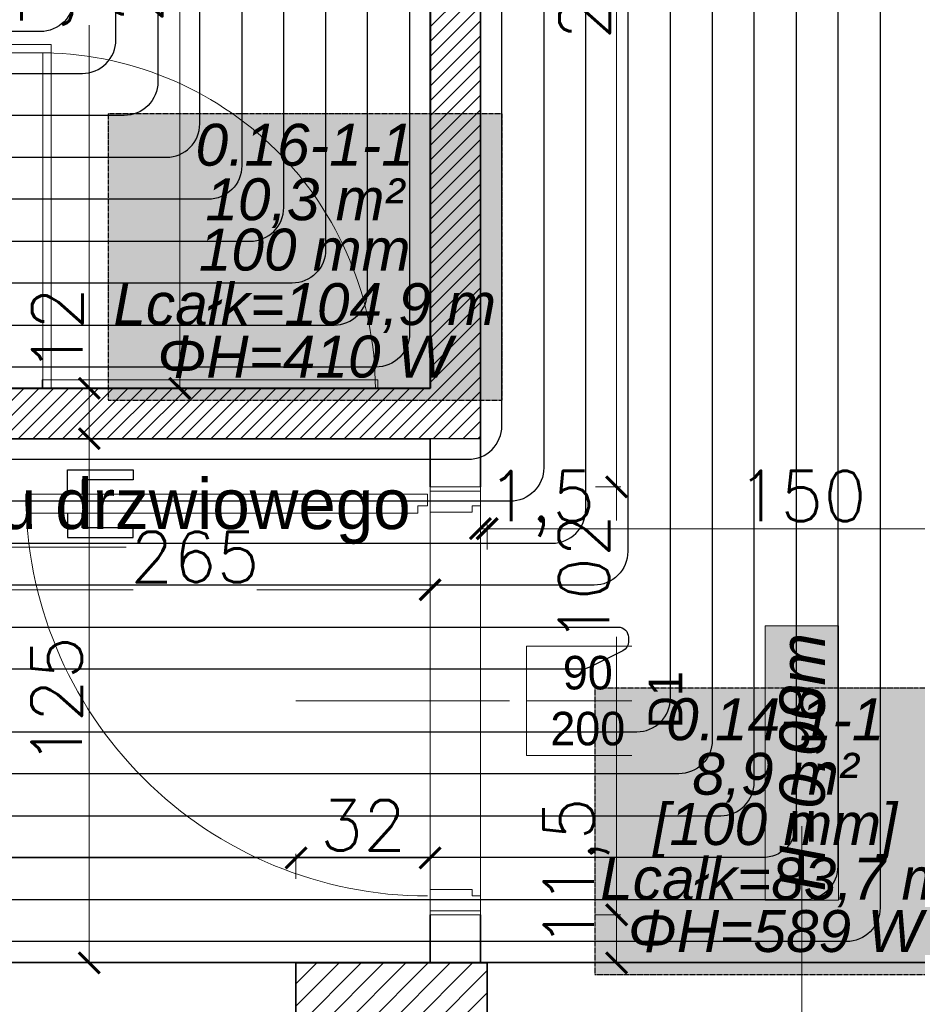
# Model space of a CAD drawing. Header units: millimetres. Extents: x -740 to 33545, y -26688 to 22494.
# Tile 153 of 256: x 10672 to 10886, y 9773 to 10008. Entities that reach past the tile are written whole.
import ezdxf
from ezdxf.enums import TextEntityAlignment as Align
from ezdxf.lldxf.tags import DXFTag

# ---------------------------------------------------------------- set-up
doc = ezdxf.new("R2010")
doc.units = ezdxf.units.MM
doc.header["$MEASUREMENT"] = 0
doc.linetypes.add('HIDDENX2', pattern=[0.1905, 0.127, -0.0635])
doc.layers.get('Defpoints').update_dxf_attribs({"color": 252})
for name, color, linetype, lineweight in [('A_istniejące ściany', 252, 'Continuous', 35), ('A_l.przerywana', 252, 'ICAD_ISO03W100', 9), ('A_opisy', 252, 'Continuous', 15), ('A_projektowane sciany', 252, 'Continuous', 35), ('A_ściany projektowane', 252, 'Continuous', 35), ('l.przerywana', 252, 'ICAD_ISO03W100', 5), ('l.widokowa', 252, 'Continuous', 15), ('l.wypełnien', 252, 'Continuous', 5), ('Nowe_820-G Rysunki Obrazki_Nr_pióra__1', 252, 'Continuous', 13), ('wymiarowanie', 252, 'Continuous', 9)]:
    doc.layers.add(name, color=color, linetype=linetype, lineweight=lineweight)
for name, color, linetype, lineweight, true_color in [('IS_Heating_cooling floor', 7, 'HIDDENX2', 25, 0x008000), ('IS_Strefa podłóg', 7, 'Continuous', 25, 0x008000), ('IS_Wężownica OChP', 7, 'Continuous', 25, 0x800080)]:
    doc.layers.add(name, color=color, linetype=linetype, lineweight=lineweight, true_color=true_color)
doc.layers.add('stolarka', color=252, linetype='Continuous')
doc.layers.add('tabelki opis', color=252, linetype='Continuous')
doc.styles.add('Arial__I__', font='ariali.ttf')
doc.styles.add('ARIALL', font='GOTHIC.TTF', dxfattribs={"height": 40})
doc.styles.add('ROMANS', font='romans')
doc.styles.add('styl2', font='simplex.shx')
tags = doc.linetypes.add('ICAD_ISO03W100', pattern=[30, 12, -18]).pattern_tags.tags
tags[6:7] = [DXFTag(74, 4), DXFTag(75, 0), DXFTag(340, '0'), DXFTag(46, 1.0), DXFTag(50, 0.0), DXFTag(44, 0.0), DXFTag(45, 0.0)]
tags[4:5] = [DXFTag(74, 4), DXFTag(75, 0), DXFTag(340, '0'), DXFTag(46, 1.0), DXFTag(50, 0.0), DXFTag(44, 0.0), DXFTag(45, 0.0)]
doc.dimstyles.new('Skala 1-50', dxfattribs={"dimtxt": 12, "dimasz": 5, "dimexe": 1, "dimexo": 1, "dimgap": 1.5, "dimtad": 1, "dimdec": 1, "dimrnd": 0.5, "dimtxsty": 'styl2', "dimblk": 'ARCHTICK', "dimcen": 5, "dimadec": 0, "dimazin": 0, "dimtfac": 1, "dimtdec": 1, "dimtmove": 1, "dimatfit": 3, "dimldrblk": 'ARCHTICK', "dimfxl": 0, "dimlwd": -1, "dimlwe": -1, "dimarcsym": 0})

# ---------------------------------------------------------------- blocks, each defined once
blk = doc.blocks.new('_ArchTick')
at = {"color": 0, "linetype": 'ByBlock', "const_width": 0.15}
blk.add_lwpolyline([(-0.5, -0.5), (0.5, 0.5)], dxfattribs=at)
blk = doc.blocks.new('*D2214')
at = {"layer": 'Defpoints', "color": 0}
for p in [(10693.63, 10252.34), (10688.43, 9919.76), (10711.03, 9919.76)]:
    blk.add_point(p, dxfattribs=at)
at = {"layer": 'wymiarowanie', "color": 0}
for p, q in [((10692.63, 10252.34), (10687.43, 10252.34)), ((10688.43, 10252.34), (10688.43, 10049.67)), ((10688.43, 9919.76), (10688.43, 10006.38)), ((10693.43, 9919.76), (10687.43, 9919.76))]:
    blk.add_line(p, q, dxfattribs=at)
at = {"layer": 'wymiarowanie', "color": 0, "xscale": 5, "yscale": 5, "zscale": 5}
for p, rotation in [((10688.43, 10252.34), 90), ((10688.43, 9919.76), 270)]:
    blk.add_blockref('_ArchTick', p, dxfattribs=dict(at, rotation=rotation))
at = {"layer": 'wymiarowanie', "color": 0, "insert": (10680.08, 10028.03), "char_height": 12, "attachment_point": 5, "rotation": 90, "style": 'styl2'}
blk.add_mtext('332,5', dxfattribs=at)
blk = doc.blocks.new('*D2215')
at = {"layer": 'Defpoints', "color": 0}
for p in [(10709.27, 9919.76), (10688.43, 9907.76), (10699.42, 9907.76)]:
    blk.add_point(p, dxfattribs=at)
at = {"layer": 'wymiarowanie', "color": 0}
for p, q in [((10693.43, 9919.76), (10687.43, 9919.76)), ((10688.43, 9919.76), (10688.43, 9907.76)), ((10693.43, 9907.76), (10687.43, 9907.76))]:
    blk.add_line(p, q, dxfattribs=at)
at = {"layer": 'wymiarowanie', "color": 0, "xscale": 5, "yscale": 5, "zscale": 5}
for p, rotation in [((10688.43, 9919.76), 90), ((10688.43, 9907.76), 270)]:
    blk.add_blockref('_ArchTick', p, dxfattribs=dict(at, rotation=rotation))
at = {"layer": 'wymiarowanie', "color": 0, "insert": (10680.78, 9933.67), "char_height": 12, "attachment_point": 5, "rotation": 90, "style": 'styl2'}
blk.add_mtext('12', dxfattribs=at)
blk = doc.blocks.new('*D2216')
at = {"layer": 'Defpoints', "color": 0}
for p in [(10699.42, 9907.76), (10688.43, 9782.76), (10703.32, 9782.76)]:
    blk.add_point(p, dxfattribs=at)
at = {"layer": 'wymiarowanie', "color": 0}
for p, q in [((10693.43, 9907.76), (10687.43, 9907.76)), ((10688.43, 9907.76), (10688.43, 9782.76)), ((10693.43, 9782.76), (10687.43, 9782.76))]:
    blk.add_line(p, q, dxfattribs=at)
at = {"layer": 'wymiarowanie', "color": 0, "xscale": 5, "yscale": 5, "zscale": 5}
for p, rotation in [((10688.43, 9907.76), 90), ((10688.43, 9782.76), 270)]:
    blk.add_blockref('_ArchTick', p, dxfattribs=dict(at, rotation=rotation))
at = {"layer": 'wymiarowanie', "color": 0, "insert": (10680.63, 9845.26), "char_height": 12, "attachment_point": 5, "rotation": 90, "style": 'styl2'}
blk.add_mtext('125', dxfattribs=at)
blk = doc.blocks.new('*D2480')
at = {"layer": 'Defpoints', "color": 0}
for p in [(10504.8, 9907.76), (10769.66, 9907.76), (10769.66, 9871.75)]:
    blk.add_point(p, dxfattribs=at)
at = {"layer": 'wymiarowanie', "color": 0}
for p, q in [((10504.8, 9876.75), (10504.8, 9870.75)), ((10769.66, 9876.75), (10769.66, 9870.75)), ((10504.8, 9871.75), (10698.86, 9871.75)), ((10769.66, 9871.75), (10728.38, 9871.75))]:
    blk.add_line(p, q, dxfattribs=at)
at = {"layer": 'wymiarowanie', "color": 0, "xscale": 5, "yscale": 5, "zscale": 5, "rotation": 180}
blk.add_blockref('_ArchTick', (10504.8, 9871.75), dxfattribs=at)
at = {"layer": 'wymiarowanie', "color": 0, "xscale": 5, "yscale": 5, "zscale": 5}
blk.add_blockref('_ArchTick', (10769.66, 9871.75), dxfattribs=at)
at = {"layer": 'wymiarowanie', "color": 0, "insert": (10713.62, 9879.55), "char_height": 12, "attachment_point": 5, "style": 'styl2'}
blk.add_mtext('265', dxfattribs=at)
blk = doc.blocks.new('*D2659')
at = {"layer": 'Defpoints', "color": 0}
for p in [(10737.7, 9807.81), (10587.7, 9782.76), (10737.7, 9782.76)]:
    blk.add_point(p, dxfattribs=at)
at = {"layer": 'wymiarowanie', "color": 0}
for p, q in [((10587.7, 9802.81), (10587.7, 9808.81)), ((10737.7, 9802.81), (10737.7, 9808.81)), ((10587.7, 9807.81), (10623.32, 9807.81)), ((10737.7, 9807.81), (10651.16, 9807.81))]:
    blk.add_line(p, q, dxfattribs=at)
at = {"layer": 'wymiarowanie', "color": 0, "xscale": 5, "yscale": 5, "zscale": 5, "rotation": 180}
blk.add_blockref('_ArchTick', (10587.7, 9807.81), dxfattribs=at)
at = {"layer": 'wymiarowanie', "color": 0, "xscale": 5, "yscale": 5, "zscale": 5}
blk.add_blockref('_ArchTick', (10737.7, 9807.81), dxfattribs=at)
at = {"layer": 'wymiarowanie', "color": 0, "insert": (10637.24, 9815.61), "char_height": 12, "attachment_point": 5, "style": 'styl2'}
blk.add_mtext('150', dxfattribs=at)
blk = doc.blocks.new('*D2660')
at = {"layer": 'Defpoints', "color": 0}
for p in [(10769.66, 9807.81), (10737.7, 9782.76), (10769.66, 9782.76)]:
    blk.add_point(p, dxfattribs=at)
at = {"layer": 'wymiarowanie', "color": 0}
for p, q in [((10737.7, 9802.81), (10737.7, 9808.81)), ((10769.66, 9802.81), (10769.66, 9808.81)), ((10737.7, 9807.81), (10769.66, 9807.81))]:
    blk.add_line(p, q, dxfattribs=at)
at = {"layer": 'wymiarowanie', "color": 0, "xscale": 5, "yscale": 5, "zscale": 5, "rotation": 180}
blk.add_blockref('_ArchTick', (10737.7, 9807.81), dxfattribs=at)
at = {"layer": 'wymiarowanie', "color": 0, "xscale": 5, "yscale": 5, "zscale": 5}
blk.add_blockref('_ArchTick', (10769.66, 9807.81), dxfattribs=at)
at = {"layer": 'wymiarowanie', "color": 0, "insert": (10753.68, 9815.61), "char_height": 12, "attachment_point": 5, "style": 'styl2'}
blk.add_mtext('32', dxfattribs=at)
blk = doc.blocks.new('*D2772')
at = {"layer": 'Defpoints', "color": 0}
for p in [(10769.66, 10140.34), (10710.01, 9919.76), (10769.66, 9919.76)]:
    blk.add_point(p, dxfattribs=at)
at = {"layer": 'wymiarowanie', "color": 0}
for p, q in [((10715.01, 10140.34), (10709.01, 10140.34)), ((10710.01, 10140.34), (10710.01, 9919.76)), ((10715.01, 9919.76), (10709.01, 9919.76))]:
    blk.add_line(p, q, dxfattribs=at)
at = {"layer": 'wymiarowanie', "color": 0, "xscale": 5, "yscale": 5, "zscale": 5}
for p, rotation in [((10710.01, 10140.34), 90), ((10710.01, 9919.76), 270)]:
    blk.add_blockref('_ArchTick', p, dxfattribs=dict(at, rotation=rotation))
at = {"layer": 'wymiarowanie', "color": 0, "insert": (10701.66, 10030.05), "char_height": 12, "attachment_point": 5, "rotation": 90, "style": 'styl2'}
blk.add_mtext('220,5', dxfattribs=at)
blk = doc.blocks.new('*D2773')
at = {"layer": 'Defpoints', "color": 0}
for p in [(10756.11, 9794.26), (10814.13, 9794.26), (10756.11, 9782.76)]:
    blk.add_point(p, dxfattribs=at)
at = {"layer": 'wymiarowanie', "color": 0}
for p, q in [((10809.13, 9794.26), (10815.13, 9794.26)), ((10814.13, 9782.76), (10814.13, 9794.26)), ((10809.13, 9782.76), (10815.13, 9782.76))]:
    blk.add_line(p, q, dxfattribs=at)
at = {"layer": 'wymiarowanie', "color": 0, "xscale": 5, "yscale": 5, "zscale": 5}
for p, rotation in [((10814.13, 9794.26), 90), ((10814.13, 9782.76), 270)]:
    blk.add_blockref('_ArchTick', p, dxfattribs=dict(at, rotation=rotation))
at = {"layer": 'wymiarowanie', "color": 0, "insert": (10804.54, 9804.28), "char_height": 12, "attachment_point": 5, "rotation": 90, "style": 'styl2'}
blk.add_mtext('11,5', dxfattribs=at)
blk = doc.blocks.new('*D2774')
at = {"layer": 'Defpoints', "color": 0}
for p in [(10756.11, 9896.26), (10814.13, 9896.26), (10756.11, 9794.26)]:
    blk.add_point(p, dxfattribs=at)
at = {"layer": 'wymiarowanie', "color": 0}
for p, q in [((10809.13, 9896.26), (10815.13, 9896.26)), ((10814.13, 9896.26), (10814.13, 9888.26)), ((10814.13, 9794.26), (10814.13, 9860.5)), ((10809.13, 9794.26), (10815.13, 9794.26))]:
    blk.add_line(p, q, dxfattribs=at)
at = {"layer": 'wymiarowanie', "color": 0, "xscale": 5, "yscale": 5, "zscale": 5}
for p, rotation in [((10814.13, 9896.26), 90), ((10814.13, 9794.26), 270)]:
    blk.add_blockref('_ArchTick', p, dxfattribs=dict(at, rotation=rotation))
at = {"layer": 'wymiarowanie', "color": 0, "insert": (10806.33, 9874.38), "char_height": 12, "attachment_point": 5, "rotation": 90, "style": 'styl2'}
blk.add_mtext('102', dxfattribs=at)
blk = doc.blocks.new('*D2775')
at = {"layer": 'Defpoints', "color": 0}
for p in [(10756.11, 10140.34), (10814.13, 10140.34), (10756.11, 9896.26)]:
    blk.add_point(p, dxfattribs=at)
at = {"layer": 'wymiarowanie', "color": 0}
for p, q in [((10809.13, 10140.34), (10815.13, 10140.34)), ((10814.13, 9896.26), (10814.13, 10140.34)), ((10809.13, 9896.26), (10815.13, 9896.26))]:
    blk.add_line(p, q, dxfattribs=at)
at = {"layer": 'wymiarowanie', "color": 0, "xscale": 5, "yscale": 5, "zscale": 5}
for p, rotation in [((10814.13, 10140.34), 90), ((10814.13, 9896.26), 270)]:
    blk.add_blockref('_ArchTick', p, dxfattribs=dict(at, rotation=rotation))
at = {"layer": 'wymiarowanie', "color": 0, "insert": (10806.48, 10018.3), "char_height": 12, "attachment_point": 5, "rotation": 90, "style": 'styl2'}
blk.add_mtext('244', dxfattribs=at)
blk = doc.blocks.new('*D2778')
at = {"layer": 'Defpoints', "color": 0}
for p in [(10783.28, 9886.31), (10781.66, 9782.76), (10783.28, 9782.76)]:
    blk.add_point(p, dxfattribs=at)
at = {"layer": 'wymiarowanie', "color": 0}
for p, q in [((10781.66, 9881.31), (10781.66, 9887.31)), ((10781.66, 9886.31), (10783.28, 9886.31)), ((10783.28, 9881.31), (10783.28, 9887.31))]:
    blk.add_line(p, q, dxfattribs=at)
at = {"layer": 'wymiarowanie', "color": 0, "xscale": 5, "yscale": 5, "zscale": 5}
blk.add_blockref('_ArchTick', (10781.66, 9886.31), dxfattribs=at)
at = {"layer": 'wymiarowanie', "color": 0, "xscale": 5, "yscale": 5, "zscale": 5, "rotation": 180}
blk.add_blockref('_ArchTick', (10783.28, 9886.31), dxfattribs=at)
at = {"layer": 'wymiarowanie', "color": 0, "insert": (10796.17, 9892.24), "char_height": 12, "attachment_point": 5, "style": 'styl2'}
blk.add_mtext('1,5', dxfattribs=at)
blk = doc.blocks.new('*D2779')
at = {"layer": 'Defpoints', "color": 0}
for p in [(10933.28, 9886.31), (10783.28, 9782.76), (10933.28, 9782.76)]:
    blk.add_point(p, dxfattribs=at)
at = {"layer": 'wymiarowanie', "color": 0}
for p, q in [((10783.28, 9881.31), (10783.28, 9887.31)), ((10783.28, 9886.31), (10933.28, 9886.31)), ((10933.28, 9881.31), (10933.28, 9887.31))]:
    blk.add_line(p, q, dxfattribs=at)
at = {"layer": 'wymiarowanie', "color": 0, "xscale": 5, "yscale": 5, "zscale": 5, "rotation": 180}
blk.add_blockref('_ArchTick', (10783.28, 9886.31), dxfattribs=at)
at = {"layer": 'wymiarowanie', "color": 0, "xscale": 5, "yscale": 5, "zscale": 5}
blk.add_blockref('_ArchTick', (10933.28, 9886.31), dxfattribs=at)
at = {"layer": 'wymiarowanie', "color": 0, "insert": (10858.28, 9894.11), "char_height": 12, "attachment_point": 5, "style": 'styl2'}
blk.add_mtext('150', dxfattribs=at)

msp = doc.modelspace()

# ---------------------------------------------------------------- hatches: boundary and pattern name
at = {"layer": 'A_opisy', "ltscale": 0.3}
msp.add_hatch(color=256, dxfattribs=at).paths.add_polyline_path([(10849.52, 9797.7), (10849.52, 9863.16), (10867.05, 9863.16), (10867.05, 9797.7)])
msp.add_hatch(color=256, dxfattribs=at).paths.add_polyline_path([(10849.52, 9797.7), (10849.52, 9863.16), (10867.05, 9863.16), (10867.05, 9797.7)])
msp.add_hatch(color=256, dxfattribs=at).paths.add_polyline_path([(10849.52, 9797.7), (10849.52, 9863.16), (10867.05, 9863.16), (10867.05, 9797.7)])
msp.add_hatch(color=256, dxfattribs=at).paths.add_polyline_path([(10849.52, 9797.7), (10849.52, 9863.16), (10867.05, 9863.16), (10867.05, 9797.7)])
at = {"layer": 'IS_Heating_cooling floor', "lineweight": 50, "true_color": 0xffffff, "transparency": 33554687}
msp.add_hatch(color=7, dxfattribs=at).paths.add_polyline_path([(10692.95, 9916.96), (10786.86, 9916.96), (10786.86, 9985.26), (10692.95, 9985.26)])
at = {"layer": 'l.wypełnien'}
h = msp.add_hatch(dxfattribs=at)
h.set_pattern_fill('ANSI31', color=256, scale=30, style=0)
h.paths.add_polyline_path([(10913.66, 10402.52), (10997.39, 10402.52), (11117.42, 10402.52), (11176.61, 10402.52), (11176.61, 10401.46), (11164.43, 10401.46), (11164.43, 10399.14), (11180.1, 10399.14), (11180.1, 10402.52), (11291.35, 10402.52), (11291.35, 10359.34), (11212.91, 10359.34), (11212.91, 10281.34), (11174.51, 10281.34), (11174.51, 10359.34), (11117.42, 10359.34), (10913.66, 10359.34)])
h.paths.add_polyline_path([(11186.51, 10326.34), (11186.51, 10347.34), (11200.91, 10347.34), (11200.91, 10326.34)], flags=16)
h.paths.add_polyline_path([(11186.51, 10326.34), (11186.51, 10347.34), (11200.91, 10347.34), (11200.91, 10326.34)], flags=0)
h.paths.add_polyline_path([(11186.51, 10293.34), (11186.51, 10314.34), (11200.91, 10314.34), (11200.91, 10293.34)], flags=16)
h.paths.add_polyline_path([(11186.51, 10293.34), (11186.51, 10314.34), (11200.91, 10314.34), (11200.91, 10293.34)], flags=0)
h.paths.add_polyline_path([(11234.13, 9739.58), (11234.13, 9782.76), (11199.91, 9782.76), (11199.91, 9812.76), (11174.51, 9812.76), (11174.51, 9782.76), (11128.02, 9782.76), (11128.02, 9739.58)])
h.paths.add_polyline_path([(10477.77, 9782.76), (10504.8, 9782.76), (10504.8, 9762.76), (10529.35, 9762.99), (10529.35, 9782.76), (10587.7, 9782.76), (10587.7, 9739.58), (10477.77, 9739.58)])
h.paths.add_polyline_path([(10783.28, 9739.58), (10783.28, 9782.76), (10737.7, 9782.76), (10737.7, 9739.58)])
h.paths.add_polyline_path([(10978.02, 9739.58), (10978.02, 9782.76), (10933.28, 9782.76), (10933.28, 9739.58)])
h.paths.add_polyline_path([(10769.66, 10359.34), (10771.66, 10359.34), (10771.66, 10402.52), (10736.26, 10402.52), (10736.26, 10359.34)])
h.paths.add_polyline_path([(10457.77, 9739.58), (10457.77, 9782.76), (10477.77, 9782.76), (10477.77, 9739.58), (10470.93, 9739.58)])
h.paths.add_polyline_path([(10771.66, 10359.34), (10771.66, 10402.52), (10791.66, 10402.52), (10791.66, 10359.34)])
h.paths.add_polyline_path([(10913.66, 10359.34), (10913.66, 10402.52), (10893.66, 10402.52), (10893.66, 10359.34)])
h.paths.add_polyline_path([(10504.8, 9762.76), (10504.8, 9782.76), (10529.35, 9782.76), (10529.35, 9762.99)])
h = msp.add_hatch(dxfattribs=at)
h.set_pattern_fill('ANSI31', color=256, scale=20, style=0)
h.paths.add_polyline_path([(10529.35, 9907.76), (10529.35, 9919.76), (10649.35, 9919.76), (10729.35, 9919.76), (10769.66, 9919.76), (10769.66, 10140.34), (10781.66, 10140.34), (10781.66, 9907.76)])
h.paths.add_polyline_path([(10719.66, 10264.34), (10719.66, 10252.34), (10769.66, 10252.34), (10769.66, 10242.34), (10781.66, 10242.34), (10781.66, 10359.34), (10769.66, 10359.34), (10769.66, 10264.34)])

# ---------------------------------------------------------------- linework, layer by layer
at = {"layer": 'A_istniejące ściany'}
for points in [[(10783.28, 9782.76), (10737.7, 9782.76)], [(10737.7, 9782.76), (10737.7, 9739.58)], [(10783.28, 9739.58), (10783.28, 9782.76)]]:
    msp.add_lwpolyline(points, dxfattribs=at)
at = {"layer": 'A_l.przerywana', "ltscale": 0.3}
msp.add_lwpolyline([(10769.66, 9794.26), (10781.66, 9794.26), (10781.66, 9896.26), (10769.66, 9896.26)], close=True, dxfattribs=at)
at = {"layer": 'A_opisy'}
for p, q in [((10737.66, 9845.26), (10792.66, 9845.26)), ((10858.28, 9681.91), (10858.28, 9815.38))]:
    msp.add_line(p, q, dxfattribs=at)
at = {"layer": 'A_opisy', "ltscale": 0.3}
msp.add_lwpolyline([(10849.52, 9797.7), (10849.52, 9863.16), (10867.05, 9863.16), (10867.05, 9797.7)], close=True, dxfattribs=at)
msp.add_lwpolyline([(10849.52, 9797.7), (10849.52, 9863.16), (10867.05, 9863.16), (10867.05, 9797.7)], close=True, dxfattribs=at)
msp.add_lwpolyline([(10849.52, 9797.7), (10849.52, 9863.16), (10867.05, 9863.16), (10867.05, 9797.7)], close=True, dxfattribs=at)
msp.add_lwpolyline([(10849.52, 9797.7), (10849.52, 9863.16), (10867.05, 9863.16), (10867.05, 9797.7)], close=True, dxfattribs=at)
at = {"layer": 'A_projektowane sciany'}
for p, q in [((10769.66, 9919.76), (10769.66, 10140.34)), ((10781.66, 9896.26), (10781.66, 10140.34)), ((10769.66, 9919.76), (10769.66, 10074.34)), ((10769.66, 9896.26), (10769.66, 9907.76)), ((10769.66, 9896.26), (10769.66, 9907.76)), ((10769.66, 9782.76), (10769.66, 9794.26)), ((10769.66, 9782.76), (10769.66, 9794.26)), ((10781.66, 9782.76), (10781.66, 9794.26))]:
    msp.add_line(p, q, dxfattribs=at)
at = {"layer": 'A_ściany projektowane'}
for points in [[(10529.35, 9919.76), (10769.66, 9919.76)], [(10504.8, 9907.76), (10769.66, 9907.76)]]:
    msp.add_lwpolyline(points, dxfattribs=at)
at = {"layer": 'IS_Heating_cooling floor'}
msp.add_lwpolyline([(10692.95, 9916.96), (10786.86, 9916.96), (10786.86, 9985.26), (10692.95, 9985.26)], close=True, dxfattribs=at)
at = {"layer": 'IS_Strefa podłóg', "extrusion": (0, 4.14496e-60, -1)}
msp.add_lwpolyline([(-10769.77, 9919.85), (-10529.44, 9919.85), (-10529.44, 10252.85), (-10635.44, 10252.85), (-10635.44, 10264.35), (-10529.44, 10264.35), (-10529.44, 10281.35), (-10542.44, 10281.35), (-10542.44, 10359.35), (-10769.77, 10359.35), (-10769.77, 10264.35), (-10719.77, 10264.35), (-10719.77, 10252.35), (-10769.77, 10252.35)], close=True, dxfattribs=at)
at = {"layer": 'IS_Wężownica OChP', "color": 12, "true_color": 0xc80000, "transparency": 33554687}
for points in [[(10764.77, 10185.12), (10764.77, 9932.85, -0.414214), (10756.77, 9924.85), (10542.44, 9924.85, -0.414216), (10534.44, 9932.85), (10534.44, 10239.85, -0.414211)], [(10544.44, 10229.85), (10544.44, 9942.85, 0.414216), (10552.44, 9934.85), (10746.77, 9934.85, 0.414214), (10754.77, 9942.85), (10754.77, 10192.67, -0.414214)], [(10744.77, 10198.35), (10744.77, 9952.85, -0.414214), (10736.77, 9944.85), (10562.44, 9944.85, -0.414216), (10554.44, 9952.85), (10554.44, 10219.85, -0.414211)], [(10724.77, 10219.35), (10724.77, 9972.85, -0.414213), (10716.77, 9964.85), (10582.44, 9964.85, -0.414217), (10574.44, 9972.85), (10574.44, 10199.81, -0.415674)], [(10564.44, 10209.85), (10564.44, 9962.85, 0.414216), (10572.44, 9954.85), (10726.77, 9954.85, 0.414214), (10734.77, 9962.85), (10734.77, 10208.35, -0.414214)], [(10584.44, 10189.85), (10584.44, 9982.85, 0.414217), (10592.44, 9974.85), (10706.77, 9974.85, 0.414213), (10714.77, 9982.85), (10714.77, 10209.35, 0.414214)], [(10704.77, 10199.35), (10704.77, 9992.85, -0.414214), (10696.77, 9984.85), (10602.44, 9984.85, -0.414217), (10594.44, 9992.85), (10594.44, 10179.78, -0.416645)], [(10604.44, 10169.85), (10604.44, 10002.85, 0.414216), (10612.44, 9994.85), (10686.77, 9994.85, 0.414214), (10694.77, 10002.85), (10694.77, 10189.48, 0.409331)], [(10684.77, 10012.85, -0.414214), (10676.77, 10004.85), (10622.44, 10004.85, -0.414216), (10614.44, 10012.85)]]:
    msp.add_lwpolyline(points, format="xyb", dxfattribs=at)
at = {"layer": 'l.przerywana', "ltscale": 0.3}
for p, q in [((10679.35, 9919.76), (10679.35, 10001.76)), ((10677.35, 9919.76), (10677.35, 9999.76))]:
    msp.add_line(p, q, dxfattribs=at)
msp.add_lwpolyline([(10677.21, 9919.76), (10677.21, 9921.76), (10757.21, 9921.76), (10757.21, 9919.76)], close=True, dxfattribs=at)
msp.add_arc((10676.62, 9919.76), 80, 0, 90.4267, dxfattribs=at)
at = {"layer": 'l.widokowa'}
for p, q in [((10679.35, 10001.76), (10529.35, 10001.76)), ((10679.35, 9999.76), (10529.35, 9999.76))]:
    msp.add_line(p, q, dxfattribs=at)
at = {"layer": 'Nowe_820-G Rysunki Obrazki_Nr_pióra__1', "linetype": 'Continuous', "lineweight": 13}
for points in [[(10586.08, 9782.76), (10783.28, 9782.76)], [(10737.7, 9782.76), (10934.91, 9782.76)]]:
    msp.add_lwpolyline(points, dxfattribs=at)
at = {"layer": 'stolarka'}
for points in [[(10683.23, 9894.51), (10683.23, 9900.31), (10698.9, 9900.31), (10698.9, 9897.99), (10686.71, 9897.99), (10686.71, 9894.51)], [(10683.23, 9889.99), (10683.23, 9884.19), (10698.9, 9884.19), (10698.9, 9886.51), (10686.71, 9886.51), (10686.71, 9889.99)]]:
    msp.add_lwpolyline(points, dxfattribs=at)
at = {"layer": 'stolarka', "lineweight": 9}
for points in [[(10779.68, 9890.21), (10779.68, 9891.73), (10781.66, 9891.73), (10781.66, 9895.26), (10769.66, 9895.26), (10769.66, 9890.21), (10779.68, 9890.21)], [(10769.08, 9891.73), (10769.08, 9894.51), (10673.32, 9894.51), (10673.33, 9893.01), (10674.48, 9892.83), (10674.48, 9889.99), (10766.78, 9889.99), (10766.78, 9891.73), (10769.08, 9891.73)], [(10779.68, 9800.26), (10779.68, 9798.75), (10781.66, 9798.75), (10781.66, 9795.21), (10769.66, 9795.21), (10769.66, 9800.26), (10779.68, 9800.26)]]:
    msp.add_lwpolyline(points, dxfattribs=at)
at = {"layer": 'stolarka', "linetype": 'ICAD_ISO03W100', "lineweight": 13, "ltscale": 0.3}
msp.add_arc((10769.08, 9894.51), 95.77, 179.9469, 269.9997, dxfattribs=at)
at = {"layer": 'wymiarowanie'}
msp.add_line((10433.57, 9881.87), (10697.23, 9881.87), dxfattribs=at)

# ---------------------------------------------------------------- texts
at = {"layer": 'A_opisy', "ltscale": 0.3, "insert": (10852.97, 9799.82), "char_height": 10.8, "width": 109.7533, "attachment_point": 1, "rotation": 90, "style": 'ARIALL'}
for s in ['{\\fArial|b0|i1|c238|p34;H=0,00m}', '{\\fArial|b0|i1|c238|p34;H=0,98m}']:
    msp.add_mtext(s, dxfattribs=at)
at = {"layer": 'IS_Heating_cooling floor', "style": 'Arial__I__'}
for s, p in [('0.16-1-1', (10739.77, 9969.85)), ('100 mm', (10739.77, 9944.85)), ('[100 mm]', (10851.94, 9807.88))]:
    msp.add_text(s, height=10, dxfattribs=at).set_placement(p, align=Align.BOTTOM_CENTER)
for s, p in [('10,3 m²', (10739.77, 9964.85)), ('Lcałk=104,9 m', (10739.77, 9939.85)), ('Lcałk=83,7 m', (10851.94, 9802.88))]:
    msp.add_text(s, height=10, dxfattribs=at).set_placement(p, align=Align.MIDDLE_CENTER)
for s, p in [('ΦH=410 W', (10739.77, 9932.35)), ('ΦH=589 W', (10851.94, 9795.38))]:
    msp.add_text(s, height=10, dxfattribs=at).set_placement(p, align=Align.TOP_CENTER)
at = {"layer": 'tabelki opis', "insert": (10293.28, 9856.4), "char_height": 10.24, "width": 164.736, "attachment_point": 1}
msp.add_mtext('\\pi42.59584;{\\fCentury Gothic|b0|i1|c238|p34;WIATROŁAP}', dxfattribs=at)
at = {"layer": 'wymiarowanie', "linetype": 'Continuous', "insert": (10765.03, 9898.22), "char_height": 12, "width": 327.6277, "attachment_point": 3, "style": 'ROMANS'}
msp.add_mtext('{\\fCentury Gothic|b0|i0|c238|p0;Poszerzenie istniejącego otworu }{\\fCentury Gothic|b0|i0|c238|p0;drzwiowego }', dxfattribs=at)

# ---------------------------------------------------------------- dimensions: what is measured, and where the dimension line sits
at = {"layer": 'wymiarowanie'}
for base, p1, p2, picture, middle in [((10688.43, 9919.76), (10693.63, 10252.34), (10711.03, 9919.76), '*D2214', (10688.43, 10028.03)), ((10688.43, 9907.76), (10709.27, 9919.76), (10699.42, 9907.76), '*D2215', (10688.43, 9933.67)), ((10814.13, 9794.26), (10756.11, 9782.76), (10756.11, 9794.26), '*D2773', (10812.74, 9804.28))]:
    dim = msp.add_linear_dim(base=base, p1=p1, p2=p2, angle=90, dimstyle='Skala 1-50', dxfattribs=at)
    dim.commit()
    dim.dimension.update_dxf_attribs({"geometry": picture, "text_midpoint": middle, "dimtype": 160})
for base, p1, p2, picture, middle in [((10710.01, 9919.76), (10769.66, 10140.34), (10769.66, 9919.76), '*D2772', (10701.66, 10030.05)), ((10814.13, 10140.34), (10756.11, 9896.26), (10756.11, 10140.34), '*D2775', (10806.48, 10018.3)), ((10688.43, 9782.76), (10699.42, 9907.76), (10703.32, 9782.76), '*D2216', (10680.63, 9845.26))]:
    dim = msp.add_linear_dim(base=base, p1=p1, p2=p2, angle=90, dimstyle='Skala 1-50', dxfattribs=at)
    dim.commit()
    dim.dimension.update_dxf_attribs({"geometry": picture, "text_midpoint": middle})
for base, p1, p2, picture, middle in [((10769.66, 9871.75), (10504.8, 9907.76), (10769.66, 9907.76), '*D2480', (10713.62, 9871.75)), ((10737.7, 9807.81), (10587.7, 9782.76), (10737.7, 9782.76), '*D2659', (10637.24, 9807.81))]:
    dim = msp.add_linear_dim(base=base, p1=p1, p2=p2, dimstyle='Skala 1-50', dxfattribs=at)
    dim.commit()
    dim.dimension.update_dxf_attribs({"geometry": picture, "text_midpoint": middle, "dimtype": 160})
dim = msp.add_linear_dim(base=(10769.66, 9807.81), p1=(10737.7, 9782.76), p2=(10769.66, 9782.76), dimstyle='Skala 1-50', dxfattribs=at)
dim.commit()
dim.dimension.update_dxf_attribs({"geometry": '*D2660', "text_midpoint": (10753.68, 9815.61)})

# ---------------------------------------------------------------- next in the draw order: texts
at = {"layer": 'A_opisy', "ltscale": 0.3, "insert": (10805.66, 9845.26), "char_height": 8, "width": 26, "attachment_point": 5, "bg_fill": 2}
msp.add_mtext('\\pi3.19200;{\\fCentury Gothic|b0|i0|c238|p0;90}\\P{\\fCentury Gothic|b0|i0|c238|p0;200}', dxfattribs=at)

# ---------------------------------------------------------------- next in the draw order: linework, layer by layer
at = {"layer": 'A_opisy', "ltscale": 0.3}
for points in [[(10818.66, 9858.26), (10792.66, 9858.26), (10792.66, 9845.26), (10818.66, 9845.26)], [(10818.66, 9845.26), (10792.66, 9845.26), (10792.66, 9832.26), (10818.66, 9832.26)]]:
    msp.add_lwpolyline(points, close=True, dxfattribs=at)
at = {"layer": 'A_opisy', "lineweight": 30, "ltscale": 0.3}
msp.add_lwpolyline([(10818.66, 9832.26), (10818.66, 9858.26), (10831.66, 9858.26), (10831.66, 9832.26)], close=True, dxfattribs=at)

# ---------------------------------------------------------------- next in the draw order: dimensions: what is measured, and where the dimension line sits
at = {"layer": 'wymiarowanie'}
dim = msp.add_linear_dim(base=(10783.28, 9886.31), p1=(10781.66, 9782.76), p2=(10783.28, 9782.76), dimstyle='Skala 1-50', dxfattribs=at)
dim.commit()
dim.dimension.update_dxf_attribs({"geometry": '*D2778', "text_midpoint": (10796.17, 9884.04), "dimtype": 160})

# ---------------------------------------------------------------- next in the draw order: texts
at = {"layer": 'A_opisy', "ltscale": 0.3, "insert": (10825.78, 9845.52), "char_height": 8, "width": 26, "attachment_point": 5, "rotation": 90, "bg_fill": 2}
msp.add_mtext('{\\fCentury Gothic|b0|i0|c238|p0;D1}', dxfattribs=at)

# ---------------------------------------------------------------- next in the draw order: hatches: boundary and pattern name
at = {"layer": 'IS_Heating_cooling floor', "lineweight": 50, "true_color": 0xffffff, "transparency": 33554687}
msp.add_hatch(color=7, dxfattribs=at).paths.add_polyline_path([(10808.93, 9779.99), (10895.21, 9779.99), (10895.21, 9848.3), (10808.93, 9848.3)])

# ---------------------------------------------------------------- next in the draw order: linework, layer by layer
at = {"layer": 'IS_Heating_cooling floor'}
msp.add_lwpolyline([(10808.93, 9779.99), (10895.21, 9779.99), (10895.21, 9848.3), (10808.93, 9848.3)], close=True, dxfattribs=at)
at = {"layer": 'IS_Strefa podłóg', "extrusion": (0, 0, -1)}
msp.add_lwpolyline([(-11174.64, 9782.88), (-10529.44, 9782.88), (-10529.44, 9907.85), (-10781.77, 9907.85), (-10781.77, 10359.35), (-11174.61, 10359.35), (-11174.61, 10281.35), (-11212.9, 10281.35), (-11212.9, 10359.35), (-11393.95, 10359.35), (-11393.95, 9782.88), (-11199.94, 9782.88), (-11199.94, 9812.85), (-11174.64, 9812.85)], close=True, dxfattribs=at)
at = {"layer": 'IS_Wężownica OChP', "color": 92, "true_color": 0x00c800, "transparency": 33554687}
for points in [[(10796.77, 10158.35), (10796.77, 9900.85, -0.414214), (10788.77, 9892.85), (10552.44, 9892.85, 0.414206), (10544.44, 9884.85), (10544.44, 9805.88, 0.414222), (10552.44, 9797.88), (10858.94, 9797.88, 0.414214), (10866.94, 9805.88), (10866.94, 10330.67, -0.414211)], [(10856.94, 10326.35), (10856.94, 9815.88, -0.414214), (10848.94, 9807.88), (10562.44, 9807.88, -0.414219), (10554.44, 9815.88), (10554.44, 9874.85, -0.414208), (10562.44, 9882.85), (10798.77, 9882.85, 0.414214), (10806.77, 9890.85), (10806.77, 10148.35, -0.414214)], [(10876.94, 10323.12), (10876.94, 9795.88, -0.414214), (10868.94, 9787.88), (10542.44, 9787.88, -0.41422), (10534.44, 9795.88), (10534.44, 9894.85, -0.414207), (10542.44, 9902.85), (10778.77, 9902.85, 0.414214), (10786.77, 9910.85), (10786.77, 10168.35, -0.414214)], [(10816.77, 10141.37), (10816.77, 9880.85, -0.414214), (10808.77, 9872.85), (10572.44, 9872.85, 0.414206), (10564.44, 9864.85), (10564.44, 9825.88, 0.414221), (10572.44, 9817.88), (10838.94, 9817.88, 0.414214), (10846.94, 9825.88), (10846.94, 10316.35, 0.414214)], [(10836.94, 10309.37), (10836.94, 9835.88, -0.414214), (10828.94, 9827.88), (10582.44, 9827.88, -0.414221), (10574.44, 9835.88), (10574.44, 9854.85, -0.414206), (10582.44, 9862.85), (10814.5, 9862.85, -0.414214), (10816.94, 9860.41), (10816.94, 9859.37, -0.283694), (10815.59, 9857.19), (10808.1, 9853.43, -0.116795), (10805.64, 9852.85), (10591.77, 9852.85, 0.414205), (10584.44, 9845.52), (10584.44, 9845.22, 0.414223), (10591.77, 9837.88), (10818.94, 9837.88, 0.414214), (10826.94, 9845.88), (10826.94, 10141.37, 0.414214)]]:
    msp.add_lwpolyline(points, format="xyb", dxfattribs=at)

# ---------------------------------------------------------------- next in the draw order: texts
at = {"layer": 'IS_Heating_cooling floor', "style": 'Arial__I__'}
msp.add_text('0.14-1-1', height=10, dxfattribs=at).set_placement((10851.94, 9832.88), align=Align.BOTTOM_CENTER)
msp.add_text('8,9 m²', height=10, dxfattribs=at).set_placement((10851.94, 9827.88), align=Align.MIDDLE_CENTER)

# ---------------------------------------------------------------- next in the draw order: dimensions: what is measured, and where the dimension line sits
at = {"layer": 'wymiarowanie'}
dim = msp.add_linear_dim(base=(10933.28, 9886.31), p1=(10783.28, 9782.76), p2=(10933.28, 9782.76), dimstyle='Skala 1-50', dxfattribs=at)
dim.commit()
dim.dimension.update_dxf_attribs({"geometry": '*D2779', "text_midpoint": (10858.28, 9894.11)})
dim = msp.add_linear_dim(base=(10814.13, 9896.26), p1=(10756.11, 9794.26), p2=(10756.11, 9896.26), angle=90, dimstyle='Skala 1-50', dxfattribs=at)
dim.commit()
dim.dimension.update_dxf_attribs({"geometry": '*D2774', "text_midpoint": (10814.13, 9874.38), "dimtype": 160})

doc.saveas('drawing.dxf')
